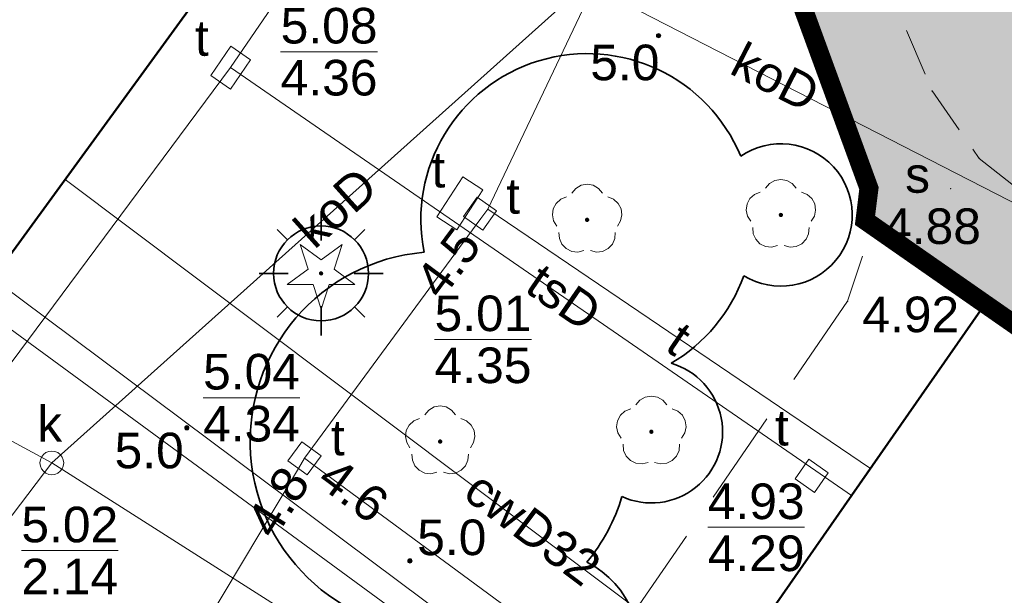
# Model space of a CAD drawing. Extents: x 5477758 to 5478338, y 5918274 to 5918502.
# Tile 53 of 155: x 5477899 to 5477919, y 5918363 to 5918375. Entities that reach past the tile are written whole.
import ezdxf
from ezdxf.enums import TextEntityAlignment as Align

# ---------------------------------------------------------------- set-up
doc = ezdxf.new("R2010")
doc.units = 0
doc.header["$PDSIZE"] = 0.75
doc.linetypes.add('budynki akt$0$DASHED', pattern=[19.05, 12.7, -6.35])
doc.linetypes.add('PRZER2-1', pattern=[3, 2, -1])
doc.layers.get('0').update_dxf_attribs({"linetype": 'CONTINUOUS', "lineweight": 13})
for name, color, linetype, lineweight in [('0_NAWIERZCHNIA UTWARDZONA_CHODNIK', 254, 'CONTINUOUS', 0), ('0_PROJEKTOWANA ZIELEŃ NISKA-TRAWA', 63, 'CONTINUOUS', 0), ('0_ZIELEŃ NISKA ISTNIEJACA', 76, 'CONTINUOUS', 0), ('A_GRANICA OPRACOWANIA', 7, 'CONTINUOUS', 0), ('GESBZO', 7, 'CONTINUOUS', 50), ('GSPPRB', 7, 'CONTINUOUS', 20), ('GSPRDI', 96, 'CONTINUOUS', 18), ('GSPRDL', 96, 'CONTINUOUS', 18), ('GSSKOD', 7, 'PRZER2-1', 18), ('GULCPR', 212, 'CONTINUOUS', 18), ('GULCPR_O', 212, 'CONTINUOUS', 18), ('GULKPR', 36, 'CONTINUOUS', 18), ('GULKPR_O', 36, 'CONTINUOUS', 18), ('GULTPR', 30, 'CONTINUOUS', 18), ('GULTPR_O', 30, 'CONTINUOUS', 18), ('GUPIKP', 7, 'CONTINUOUS', 18), ('GUPIWZ', 7, 'CONTINUOUS', 18), ('GUPIWZ_O', 7, 'CONTINUOUS', 18), ('GUPKSD', 36, 'CONTINUOUS', 18), ('GUPPRZ', 7, 'CONTINUOUS', 18), ('GUPPRZ_O', 7, 'CONTINUOUS', 18), ('GUPSUT', 7, 'CONTINUOUS', 18), ('GUPSUT_O', 7, 'CONTINUOUS', 18), ('GUPTSZ', 30, 'CONTINUOUS', 18), ('GUPTSZ_O', 30, 'CONTINUOUS', 18), ('OT_Rzedna', 7, 'CONTINUOUS', 18), ('pomiar', 7, 'CONTINUOUS', 18), ('wysokosci', 7, 'CONTINUOUS', 18), ('ZZ_korona', 94, 'CONTINUOUS', 35)]:
    doc.layers.add(name, color=color, linetype=linetype, lineweight=lineweight)
doc.styles.add('GEO-INFO', font='arial.ttf')

# ---------------------------------------------------------------- blocks, each defined once
blk = doc.blocks.new('POINT')
at = {"color": 0}
blk.add_point((0, 0), dxfattribs=at)
blk = doc.blocks.new('KOLO')
blk.add_hatch(color=0).paths.add_polyline_path([(-0.5, 0), (-0.482963, -0.12941), (-0.433013, -0.25), (-0.353553, -0.353553), (-0.25, -0.433013), (-0.12941, -0.482963), (0, -0.5), (0.12941, -0.482963), (0.25, -0.433013), (0.353553, -0.353553), (0.433013, -0.25), (0.482963, -0.12941), (0.5, 0), (0.482963, 0.12941), (0.433013, 0.25), (0.353553, 0.353553), (0.25, 0.433013), (0.12941, 0.482963), (0, 0.5), (-0.12941, 0.482963), (-0.25, 0.433013), (-0.353553, 0.353553), (-0.433013, 0.25), (-0.482963, 0.12941)])
blk = doc.blocks.new('SPDIP')
blk.add_hatch(color=0).paths.add_polyline_path([(0, -0.09), (0.027812, -0.085595), (0.052901, -0.072812), (0.072812, -0.052901), (0.085595, -0.027812), (0.09, 0), (0.085595, 0.027812), (0.072812, 0.052901), (0.052901, 0.072812), (0.027812, 0.085595), (0, 0.09), (-0.027812, 0.085595), (-0.052901, 0.072812), (-0.072812, 0.052901), (-0.085595, 0.027812), (-0.09, 0), (-0.085595, -0.027812), (-0.072812, -0.052901), (-0.052901, -0.072812), (-0.027812, -0.085595)])
at = {"color": 0}
blk.add_lwpolyline([(0.544942, 0.177062), (1.426676, -0.463555), (0.336792, -0.463555), (0, -1.500096), (-0.336792, -0.463555), (-1.426676, -0.463555), (-0.544942, 0.177062), (-0.881734, 1.213603), (0, 0.572986), (0.881734, 1.213603)], close=True, dxfattribs=at)
blk = doc.blocks.new('OKRAG_PELNY')
at = {"color": 0}
blk.add_lwpolyline([(0, 0.5), (0.12941, 0.482963), (0.25, 0.433013), (0.353553, 0.353553), (0.433013, 0.25), (0.482963, 0.12941), (0.5, 0), (0.482963, -0.12941), (0.433013, -0.25), (0.353553, -0.353553), (0.25, -0.433013), (0.12941, -0.482963), (0, -0.5), (-0.12941, -0.482963), (-0.25, -0.433013), (-0.353553, -0.353553), (-0.433013, -0.25), (-0.482963, -0.12941), (-0.5, 0), (-0.482963, 0.12941), (-0.433013, 0.25), (-0.353553, 0.353553), (-0.25, 0.433013), (-0.12941, 0.482963)], close=True, dxfattribs=at)
blk = doc.blocks.new('PROSTOKAT1_5-1_PELNY')
at = {"color": 0}
blk.add_lwpolyline([(0.75, -0.5), (-0.75, -0.5), (-0.75, 0.5), (0.75, 0.5)], close=True, dxfattribs=at)
blk = doc.blocks.new('KWADRAT_NIEPRZEZR')
at = {"color": 0}
blk.add_lwpolyline([(-0.5, -0.5), (0.5, -0.5), (0.5, 0.5), (-0.5, 0.5)], close=True, dxfattribs=at)
blk = doc.blocks.new('OTRN')
at = {"linetype": 'Continuous', "lineweight": 13}
blk.add_hatch(color=0, dxfattribs=at).paths.add_polyline_path([(0, -0.091, 1), (0, 0.091, 1)])
at = {"color": 0, "linetype": 'Continuous', "lineweight": 13}
blk.add_circle((0, 0), 0.0906, dxfattribs=at)
blk = doc.blocks.new('SPDLP')
blk.add_hatch(color=0).paths.add_polyline_path([(0, -0.09), (0.027812, -0.085595), (0.052901, -0.072812), (0.072812, -0.052901), (0.085595, -0.027812), (0.09, 0), (0.085595, 0.027812), (0.072812, 0.052901), (0.052901, 0.072812), (0.027812, 0.085595), (0, 0.09), (-0.027812, 0.085595), (-0.052901, 0.072812), (-0.072812, 0.052901), (-0.085595, 0.027812), (-0.09, 0), (-0.085595, -0.027812), (-0.072812, -0.052901), (-0.052901, -0.072812), (-0.027812, -0.085595)])
at = {"color": 0}
for points in [[(-0.648554, 1.126667), (-0.481106, 1.325358), (-0.255912, 1.454989), (0, 1.5), (0.255912, 1.454989), (0.481106, 1.325358), (0.648554, 1.126667)], [(-1.271938, -0.268652), (-1.40916, -0.048001), (-1.462858, 0.20623), (-1.426585, 0.463525), (-1.304695, 0.693003), (-1.11182, 0.867117), (-0.871109, 0.964971)], [(0.871109, 0.964971), (1.11182, 0.867117), (1.304695, 0.693003), (1.426585, 0.463525), (1.462858, 0.20623), (1.40916, -0.048001), (1.271938, -0.268652)], [(-0.137547, -1.292703), (-0.389802, -1.355024), (-0.648184, -1.327532), (-0.881678, -1.213525), (-1.062258, -1.026689), (-1.168249, -0.78945), (-1.186929, -0.530282)], [(1.186929, -0.530282), (1.168249, -0.78945), (1.062258, -1.026689), (0.881678, -1.213525), (0.648184, -1.327532), (0.389802, -1.355024), (0.137547, -1.292703)]]:
    blk.add_lwpolyline(points, dxfattribs=at)
blk = doc.blocks.new('SZAFA1')
at = {"color": 0}
blk.add_lwpolyline([(-1, -0.5), (-1, 0.5), (1, 0.5), (1, -0.5)], close=True, dxfattribs=at)

msp = doc.modelspace()

# ---------------------------------------------------------------- hatches: boundary and pattern name
at = {"layer": '0_NAWIERZCHNIA UTWARDZONA_CHODNIK'}
msp.add_hatch(color=256, dxfattribs=at).paths.add_polyline_path([(5477913.305, 5918381.377), (5477913.587, 5918381.118), (5477914.71, 5918380.022), (5477915.305, 5918379.04), (5477915.475, 5918378.759), (5477916.459, 5918376.427), (5477917.761, 5918373.34), (5477918.755, 5918371.916), (5477919.712, 5918371.162), (5477919.923, 5918371.018), (5477937.351, 5918359.126), (5477940.619, 5918356.896), (5477939.869, 5918356.504), (5477938.795, 5918354.966), (5477916.444, 5918370.588), (5477916.433, 5918371.286), (5477914.46, 5918376.682), (5477914.426, 5918376.774), (5477913.752, 5918378.047), (5477912.428, 5918379.542), (5477911.642, 5918380.121)])
at = {"layer": '0_PROJEKTOWANA ZIELEŃ NISKA-TRAWA'}
h = msp.add_hatch(color=256, dxfattribs=at)
h.paths.add_polyline_path([(5477940.619, 5918356.896), (5477940.852, 5918358), (5477942.121, 5918364.028), (5477943.898, 5918372.463), (5477938.811, 5918375.814), (5477939.356, 5918376.864), (5477927.622, 5918384.214), (5477926.949, 5918383.275), (5477923.191, 5918385.588), (5477923.78, 5918386.612), (5477922.112, 5918387.635), (5477915.954, 5918383.377), (5477913.201, 5918381.474), (5477913.587, 5918381.118), (5477914.71, 5918380.022), (5477915.475, 5918378.759), (5477917.761, 5918373.34), (5477918.755, 5918371.916), (5477919.712, 5918371.162)])
h.paths.add_polyline_path([(5477935.517, 5918375.256), (5477933.675, 5918372.264), (5477937.164, 5918370.132), (5477939.015, 5918373.121)])
at = {"layer": '0_ZIELEŃ NISKA ISTNIEJACA'}
msp.add_hatch(color=256, dxfattribs=at).paths.add_polyline_path([(5477939.869, 5918356.504), (5477940.619, 5918356.896), (5477941.867, 5918363.979), (5477943.898, 5918372.463), (5477938.811, 5918375.814), (5477939.356, 5918376.864), (5477927.622, 5918384.214), (5477926.949, 5918383.275), (5477923.814, 5918385.205), (5477924.621, 5918386.867), (5477922.565, 5918387.972), (5477915.954, 5918383.377), (5477911.642, 5918380.121), (5477912.501, 5918379.46), (5477913.835, 5918377.89), (5477914.426, 5918376.774), (5477916.433, 5918371.286), (5477916.349, 5918370.613), (5477938.795, 5918354.966)])

# ---------------------------------------------------------------- linework, layer by layer
at = {"layer": 'A_GRANICA OPRACOWANIA', "color": 1, "linetype": 'budynki akt$0$DASHED', "ltscale": 0.1, "const_width": 0.4}
msp.add_lwpolyline([(5477939.869, 5918356.504), (5477940.619, 5918356.896), (5477942.101, 5918363.93), (5477943.898, 5918372.463), (5477938.811, 5918375.814), (5477939.356, 5918376.864), (5477927.622, 5918384.214), (5477926.949, 5918383.275), (5477923.735, 5918385.254), (5477924.621, 5918386.867), (5477922.565, 5918387.972), (5477915.954, 5918383.377), (5477911.642, 5918380.121), (5477912.501, 5918379.46), (5477913.835, 5918377.89), (5477914.426, 5918376.774), (5477916.433, 5918371.286), (5477916.349, 5918370.613), (5477938.795, 5918354.966), (5477939.869, 5918356.504)], dxfattribs=at)
at = {"layer": 'GESBZO', "color": 7, "linetype": 'Continuous', "lineweight": 50}
msp.add_lwpolyline([(5477870.317, 5918349.4), (5477899.19, 5918389.146), (5477907.843, 5918382.921), (5477878.9, 5918343.165)], close=True, dxfattribs=at)
msp.add_lwpolyline([(5477912.816, 5918360.152), (5477918.892, 5918368.876), (5477953.955, 5918344.371)], dxfattribs=at)
at = {"layer": 'GSPPRB', "color": 7, "linetype": 'Continuous', "lineweight": 20}
for p in [(5477917.761, 5918373.34), (5477918.755, 5918371.916), (5477899.51, 5918371.474), (5477916.433, 5918371.286), (5477916.449, 5918370.316), (5477915.983, 5918368.908), (5477918.892, 5918368.876), (5477916.463, 5918365.389), (5477916.067, 5918364.819)]:
    msp.add_point(p, dxfattribs=at)
at = {"layer": 'GSSKOD', "color": 7, "linetype": 'PRZER2-1', "lineweight": 18, "ltscale": 0.5}
for points in [[(5477915.983, 5918368.908), (5477916.449, 5918370.316), (5477916.433, 5918371.286), (5477914.426, 5918376.774), (5477913.752, 5918378.047), (5477912.428, 5918379.542), (5477907.843, 5918382.921)], [(5477913.664, 5918381.047), (5477914.71, 5918380.022), (5477915.475, 5918378.759), (5477917.761, 5918373.34), (5477918.755, 5918371.916), (5477919.712, 5918371.162)], [(5477953.955, 5918344.371), (5477918.892, 5918368.876), (5477912.816, 5918360.152), (5477909.863, 5918355.582), (5477916.678, 5918350.56), (5477917.405, 5918351.474), (5477927.496, 5918344.442), (5477926.88, 5918343.51), (5477932.252, 5918339.779), (5477929.362, 5918324.071), (5477935.927, 5918319.225), (5477938.124, 5918320.534), (5477940.031, 5918323.232), (5477938.216, 5918324.426), (5477940.878, 5918328.21), (5477941.747, 5918327.531), (5477940.015, 5918324.991), (5477941.068, 5918324.27)], [(5477915.983, 5918368.908), (5477915.983, 5918368.908), (5477915.983, 5918368.908)]]:
    msp.add_lwpolyline(points, dxfattribs=at)
at = {"layer": 'GULCPR', "color": 212, "linetype": 'Continuous', "lineweight": 18}
for points in [[(5477899.51, 5918371.474), (5477913.42, 5918361.02)], [(5477897.988, 5918369.384), (5477912.19, 5918358.778), (5477911.02, 5918357.046), (5477913.282, 5918355.393), (5477914.561, 5918357.187), (5477924.74, 5918350.032), (5477947.263, 5918333.933)], [(5477897.61, 5918368.865), (5477908.665, 5918360.767), (5477911.414, 5918358.665), (5477910.336, 5918357.112), (5477913.42, 5918354.88), (5477914.595, 5918356.444), (5477929.504, 5918345.945), (5477947.01, 5918333.538)]]:
    msp.add_lwpolyline(points, dxfattribs=at)
at = {"layer": 'GULKPR', "color": 36, "linetype": 'Continuous', "lineweight": 18}
for points in [[(5477910.49, 5918375.599), (5477899.231, 5918365.503)], [(5477920.222, 5918370.601), (5477910.49, 5918375.599)], [(5477896.313, 5918367.084), (5477899.231, 5918365.503)], [(5477899.231, 5918365.503), (5477884.15, 5918345.61)], [(5477912.31, 5918357.179), (5477899.231, 5918365.503)]]:
    msp.add_lwpolyline(points, dxfattribs=at)
at = {"layer": 'GULTPR', "color": 30, "linetype": 'Continuous', "lineweight": 18}
for points in [[(5477922.67, 5918425.86), (5477922.52, 5918425.566), (5477912.874, 5918406.653), (5477912.76, 5918406.43), (5477912.639, 5918406.211), (5477904.061, 5918390.689), (5477903.94, 5918390.47), (5477913.569, 5918382.272), (5477913.76, 5918382.11), (5477913.65, 5918381.879), (5477908.41, 5918370.85), (5477908.262, 5918370.649), (5477904.55, 5918365.6), (5477904.751, 5918365.452), (5477947.345, 5918334.06)], [(5477909.913, 5918383.941), (5477902.995, 5918373.828)], [(5477902.995, 5918373.828), (5477883.461, 5918347.533)], [(5477902.995, 5918373.828), (5477915.02, 5918365.538), (5477916.067, 5918364.819)], [(5477908.41, 5918370.85), (5477916.463, 5918365.389)], [(5477904.55, 5918365.6), (5477904.421, 5918365.385), (5477891.28, 5918343.408), (5477891.15, 5918343.19), (5477897.286, 5918337.71)]]:
    msp.add_lwpolyline(points, dxfattribs=at)
at = {"layer": 'GUPPRZ_O', "color": 30, "linetype": 'Continuous', "lineweight": 9, "flags": 128}
for points in [[(5477904.048, 5918374.164), (5477906.086, 5918374.164)], [(5477907.289, 5918368.106), (5477909.327, 5918368.106)], [(5477902.415, 5918366.877), (5477904.453, 5918366.877)], [(5477913.039, 5918364.148), (5477915.077, 5918364.148)]]:
    msp.add_lwpolyline(points, dxfattribs=at)
at = {"layer": 'GUPPRZ_O', "color": 36, "linetype": 'Continuous', "lineweight": 9, "flags": 128}
msp.add_lwpolyline([(5477898.59, 5918363.658), (5477900.628, 5918363.658)], dxfattribs=at)
at = {"layer": 'pomiar', "linetype": 'PRZER2-1', "lineweight": 13, "flags": 128}
msp.add_lwpolyline([(5477915.983, 5918368.908), (5477903.336, 5918350.476), (5477901.759, 5918348.207), (5477901.353, 5918348.025), (5477901.03, 5918348.011), (5477900.686, 5918348.087), (5477900.686, 5918348.087)], dxfattribs=at)
at = {"layer": 'ZZ_korona'}
for p, q in [((5477904.899, 5918370.189), (5477904.899, 5918370.802)), ((5477904.192, 5918370.202), (5477903.975, 5918370.419)), ((5477905.606, 5918370.202), (5477905.823, 5918370.419)), ((5477904.205, 5918369.495), (5477903.593, 5918369.495)), ((5477905.593, 5918369.495), (5477906.205, 5918369.495)), ((5477904.192, 5918368.788), (5477903.975, 5918368.572)), ((5477904.899, 5918368.802), (5477904.899, 5918368.189)), ((5477905.606, 5918368.788), (5477905.823, 5918368.572))]:
    msp.add_line(p, q, dxfattribs=at)
msp.add_circle((5477904.899, 5918369.495), 1, dxfattribs=at)
for centre, radius, start, end in [((5477910.5, 5918370.623), 3.5, 22.5258, 191.2582), ((5477914.579, 5918370.726), 1.5, 238.5266, 124.3507), ((5477907.406, 5918365.954), 4, 94.8625, 273.1161), ((5477910.5, 5918370.623), 3.5, 300.3167, 340.3514), ((5477911.852, 5918366.16), 1.5, 245.6781, 73.9512), ((5477907.406, 5918365.954), 4, 320.5753, 343.1291), ((5477909.596, 5918361.628), 2, 170.4407, 63.2507)]:
    msp.add_arc(centre, radius, start, end, dxfattribs=at)

# ---------------------------------------------------------------- block references
at = {"layer": 'GSPRDI', "color": 96, "lineweight": 18, "xscale": 0.5, "yscale": 0.5}
msp.add_blockref('SPDIP', (5477904.899, 5918369.495), dxfattribs=at)
at = {"layer": 'GSPRDL', "color": 96, "lineweight": 18, "xscale": 0.5, "yscale": 0.5}
for p in [(5477910.5, 5918370.623), (5477914.579, 5918370.726), (5477911.852, 5918366.16), (5477907.406, 5918365.954)]:
    msp.add_blockref('SPDLP', p, dxfattribs=at)
at = {"layer": 'GUPIKP', "color": 30, "lineweight": 18, "xscale": 0.5, "yscale": 0.5}
for p in [(5477902.995, 5918373.828), (5477908.41, 5918370.85), (5477904.55, 5918365.6), (5477915.02, 5918365.538)]:
    msp.add_blockref('POINT', p, dxfattribs=at)
at = {"layer": 'GUPIWZ', "color": 7, "lineweight": 18, "yscale": 0.5}
for name, p, xscale, rotation in [('PROSTOKAT1_5-1_PELNY', (5477902.995, 5918373.828), 0.5, 55.62718160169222), ('KWADRAT_NIEPRZEZR', (5477908.247, 5918370.753), 0.4999999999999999, 324.8310861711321), ('KWADRAT_NIEPRZEZR', (5477904.55, 5918365.6), 0.5, 324.1274537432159), ('KWADRAT_NIEPRZEZR', (5477915.225, 5918365.231), 0.4999999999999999, 324.8310861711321)]:
    msp.add_blockref(name, p, dxfattribs=dict(at, xscale=xscale, rotation=rotation))
at = {"layer": 'GUPIWZ', "color": 7, "lineweight": 18, "xscale": 0.5, "yscale": 0.5}
msp.add_blockref('OKRAG_PELNY', (5477899.231, 5918365.503), dxfattribs=at)
at = {"layer": 'GUPKSD', "color": 36, "lineweight": 18, "xscale": 0.5, "yscale": 0.5}
msp.add_blockref('POINT', (5477899.231, 5918365.503), dxfattribs=at)
at = {"layer": 'GUPPRZ', "color": 30, "lineweight": 18}
for p in [(5477902.995, 5918373.828), (5477908.41, 5918370.85), (5477908.262, 5918370.649), (5477904.55, 5918365.6), (5477915.02, 5918365.538), (5477904.421, 5918365.385), (5477904.751, 5918365.452)]:
    msp.add_blockref('POINT', p, dxfattribs=at)
at = {"layer": 'GUPPRZ', "color": 7, "lineweight": 18}
msp.add_blockref('POINT', (5477918.156, 5918371.277), dxfattribs=at)
at = {"layer": 'GUPPRZ', "color": 36, "lineweight": 18}
msp.add_blockref('POINT', (5477899.231, 5918365.503), dxfattribs=at)
at = {"layer": 'GUPSUT', "color": 7, "lineweight": 18, "xscale": 0.4, "yscale": 0.4}
msp.add_blockref('KOLO', (5477918.156, 5918371.277), dxfattribs=at)
at = {"layer": 'GUPTSZ', "color": 30, "lineweight": 18, "xscale": 0.4999999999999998, "yscale": 0.4999999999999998, "rotation": 237.2058443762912}
msp.add_blockref('SZAFA1', (5477907.82, 5918370.971), dxfattribs=at)
at = {"layer": 'OT_Rzedna', "color": 7, "linetype": 'Continuous', "xscale": 0.5, "yscale": 0.5, "zscale": 0.5}
for p in [(5477912.003, 5918374.502), (5477918.518, 5918369.06), (5477902.073, 5918366.245), (5477906.768, 5918363.44)]:
    msp.add_blockref('OTRN', p, dxfattribs=at)

# ---------------------------------------------------------------- texts
at = {"layer": 'GULCPR_O', "color": 212, "linetype": 'Continuous', "lineweight": 0, "style": 'GEO-INFO'}
msp.add_text('cwD32', height=0.75, rotation=323.0743, dxfattribs=at).set_placement((5477909.357, 5918364.131), align=Align.MIDDLE)
at = {"layer": 'GULKPR_O', "color": 36, "linetype": 'Continuous', "lineweight": 0, "style": 'GEO-INFO'}
for rotation, p in [(332.8153, (5477914.473, 5918373.642)), (41.8817, (5477905.191, 5918370.895))]:
    msp.add_text('koD', height=0.75, rotation=rotation, dxfattribs=at).set_placement(p, align=Align.MIDDLE)
at = {"layer": 'GULTPR_O', "color": 30, "linetype": 'Continuous', "lineweight": 0, "style": 'GEO-INFO'}
for s, rotation, p in [('tsD', 325.4157, (5477910.011, 5918368.991)), ('t', 325.857, (5477912.437, 5918368.119))]:
    msp.add_text(s, height=0.75, rotation=rotation, dxfattribs=at).set_placement(p, align=Align.MIDDLE)
at = {"layer": 'GUPIWZ_O', "color": 7, "linetype": 'Continuous', "lineweight": 0, "style": 'GEO-INFO'}
for s, p in [('t', (5477902.536, 5918374.078)), ('t', (5477909.085, 5918370.752)), ('k', (5477899.447, 5918365.953)), ('t', (5477914.746, 5918365.87)), ('t', (5477905.398, 5918365.663))]:
    msp.add_text(s, height=0.75, dxfattribs=at).set_placement(p, align=Align.RIGHT)
at = {"layer": 'GUPPRZ_O', "color": 30, "linetype": 'Continuous', "lineweight": 0, "style": 'GEO-INFO'}
for s, p in [('5.08', (5477904.048, 5918374.337)), ('4.36', (5477904.048, 5918373.242)), ('5.01', (5477907.289, 5918368.279)), ('5.04', (5477902.415, 5918367.05)), ('4.35', (5477907.289, 5918367.184)), ('4.34', (5477902.415, 5918365.955)), ('4.93', (5477913.039, 5918364.32)), ('4.29', (5477913.039, 5918363.225))]:
    msp.add_text(s, height=0.75, dxfattribs=at).set_placement(p)
at = {"layer": 'GUPPRZ_O', "color": 7, "linetype": 'Continuous', "lineweight": 0, "style": 'GEO-INFO'}
msp.add_text('4.88', height=0.75, dxfattribs=at).set_placement((5477916.751, 5918370.489), align=Align.MIDDLE_LEFT)
at = {"layer": 'GUPPRZ_O', "color": 30, "linetype": 'Continuous', "lineweight": 0, "style": 'GEO-INFO'}
for s, rotation, p in [('4.5', 53.4674, (5477907.136, 5918369.138)), ('4.8', 57.8573, (5477903.599, 5918364.067)), ('4.6', 323.3452, (5477905.002, 5918365.366))]:
    msp.add_text(s, height=0.75, rotation=rotation, dxfattribs=at).set_placement(p, align=Align.MIDDLE_LEFT)
at = {"layer": 'GUPPRZ_O', "color": 36, "linetype": 'Continuous', "lineweight": 0, "style": 'GEO-INFO'}
for s, p in [('5.02', (5477898.59, 5918363.831)), ('2.14', (5477898.59, 5918362.736))]:
    msp.add_text(s, height=0.75, dxfattribs=at).set_placement(p)
at = {"layer": 'GUPSUT_O', "color": 7, "linetype": 'Continuous', "lineweight": 0, "style": 'GEO-INFO'}
msp.add_text('s', height=0.75, dxfattribs=at).set_placement((5477917.718, 5918371.194), align=Align.RIGHT)
at = {"layer": 'GUPTSZ_O', "color": 30, "linetype": 'Continuous', "lineweight": 0, "style": 'GEO-INFO'}
msp.add_text('t', height=0.75, dxfattribs=at).set_placement((5477907.513, 5918371.305), align=Align.RIGHT)
at = {"layer": 'pomiar', "color": 7, "style": 'GEO-INFO'}
for p in [(5477910.566, 5918374.313), (5477900.552, 5918366.14), (5477906.923, 5918364.311)]:
    msp.add_text('5.0', height=0.75, dxfattribs=at).set_placement(p, align=Align.TOP_LEFT)
at = {"layer": 'wysokosci', "color": 7, "style": 'GEO-INFO'}
msp.add_text('4.92', height=0.75, dxfattribs=at).set_placement((5477916.293, 5918369.006), align=Align.TOP_LEFT)

doc.saveas('drawing.dxf')
